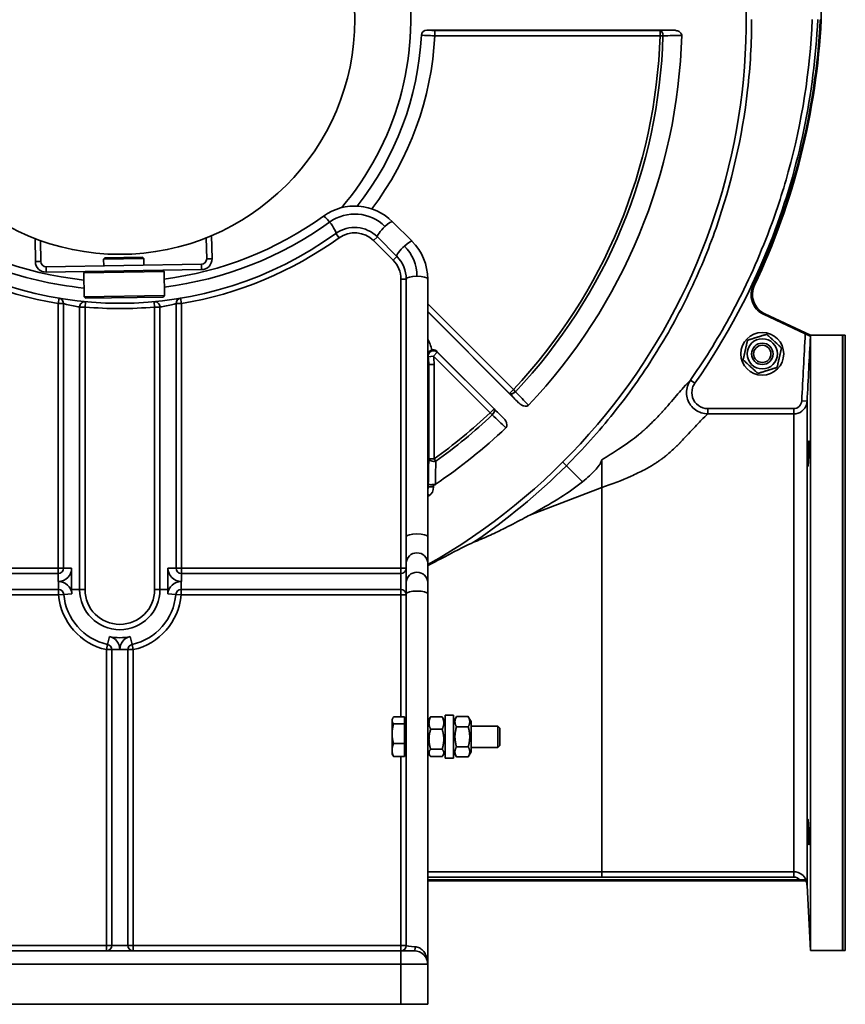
# Model space of a CAD drawing. Header units: millimetres. Extents: x 344 to 916, y 121 to 770.
# Tile 2 of 3: x 607 to 916, y 121 to 489. Entities that reach past the tile are written whole.
import ezdxf

# ---------------------------------------------------------------- set-up
doc = ezdxf.new("R2010")
doc.units = ezdxf.units.MM
doc.header["$LTSCALE"] = 3
doc.layers.add('Krawędzie widoczne(ISO)', color=7, linetype='Continuous', lineweight=35, true_color=0x262659)
doc.layers.add('Widoczne krawędzie styczne(ISO)', color=7, linetype='Continuous', lineweight=35, true_color=0x1a1a3e)

msp = doc.modelspace()

# ---------------------------------------------------------------- linework, layer by layer
at = {"layer": 'Krawędzie widoczne(ISO)'}
for p, q in [((759.27, 485.46), (851.02, 485.46)), ((753.75, 406.56), (746.48, 413.83)), ((679.05, 400), (678.91, 408.64)), ((612.92, 407.58), (613.06, 398.94)), ((614.93, 406.82), (615.05, 398.97)), ((676.92, 407.82), (677.05, 399.97)), ((740.82, 408.17), (748.09, 400.9)), ((675.08, 397.94), (617.09, 397)), ((639.04, 400.36), (638.54, 399.85)), ((653.54, 400.09), (638.54, 399.85)), ((638.58, 397.35), (638.54, 399.85)), ((639.04, 400.36), (653.03, 400.58)), ((653.03, 400.58), (653.54, 400.09)), ((653.58, 397.59), (653.54, 400.09)), ((617.12, 395), (675.11, 395.94)), ((631.62, 395.24), (631.13, 394.73)), ((661.12, 395.21), (631.13, 394.73)), ((631.27, 385.73), (631.13, 394.73)), ((660.61, 395.7), (661.12, 395.21)), ((661.27, 386.21), (661.12, 395.21)), ((751.6, 392.42), (751.6, 296.12)), ((759.6, 296.12), (759.6, 392.42)), ((623.6, 383.26), (623.6, 284.36)), ((631.27, 385.73), (661.27, 386.21)), ((631.78, 385.24), (631.27, 385.73)), ((660.77, 385.7), (631.78, 385.24)), ((660.77, 385.7), (661.27, 386.21)), ((665.6, 284.36), (665.6, 383.26)), ((629.6, 276.36), (629.6, 381.96)), ((659.6, 381.96), (659.6, 276.36)), ((793.39, 346.33), (759.6, 380.11)), ((885.05, 379.24), (900.65, 371.97)), ((902.6, 371.46), (885.54, 379.41)), ((902.6, 371.46), (902.6, 141.46)), ((914.6, 371.46), (902.6, 371.46)), ((914.6, 371.36), (914.7, 371.46)), ((914.6, 141.46), (914.6, 371.46)), ((914.7, 371.46), (914.7, 141.46)), ((915.6, 371.46), (914.7, 371.46)), ((915.6, 141.46), (915.6, 371.46)), ((763.05, 365.36), (787.73, 340.67)), ((824.6, 314.56), (824.6, 199.83)), ((751.6, 296.12), (751.6, 286.22)), ((759.6, 286.22), (759.6, 296.12)), ((751.6, 286.22), (751.6, 278.99)), ((759.6, 278.99), (759.6, 286.22)), ((621.6, 282.36), (539.6, 282.36)), ((749.6, 282.36), (667.6, 282.36)), ((539.6, 276.36), (621.69, 276.36)), ((667.52, 276.36), (749.6, 276.36)), ((751.6, 274.75), (751.6, 278.99)), ((759.6, 278.99), (759.6, 274.75)), ((751.6, 274.75), (751.6, 143.36)), ((759.6, 274.75), (759.6, 136.36)), ((641.6, 253.91), (641.6, 143.36)), ((647.6, 143.36), (647.6, 253.91)), ((746.3, 227.86), (746.55, 228.28)), ((751, 228.75), (746.89, 228.75)), ((751, 228.75), (751, 226.18)), ((759.6, 227.01), (760.38, 228.36)), ((760.68, 228.79), (765.03, 228.79)), ((766.1, 227.01), (765.32, 228.36)), ((766.1, 213.36), (766.1, 229.36)), ((766.1, 229.36), (769.3, 229.36)), ((769.3, 229.36), (769.3, 213.36)), ((769.3, 227.01), (770.37, 228.85)), ((770.38, 228.86), (774.73, 228.86)), ((775.8, 227.01), (774.74, 228.85)), ((746.3, 227.86), (746.3, 227.46)), ((746.3, 227.46), (746.3, 222.48)), ((751, 226.18), (746.89, 226.18)), ((751, 227.06), (751.6, 227.06)), ((751, 226.18), (751, 218.78)), ((770.38, 225.09), (774.73, 225.09)), ((775.8, 215.71), (775.8, 227.01)), ((775.8, 225.36), (785.84, 225.36)), ((785.84, 217.36), (785.84, 225.36)), ((786.6, 224.59), (785.84, 225.36)), ((786.6, 224.59), (786.6, 218.12)), ((746.3, 222.48), (746.3, 216.37)), ((760.68, 224.15), (765.03, 224.15)), ((751, 218.78), (746.89, 218.78)), ((751, 218.78), (751, 213.96)), ((770.38, 217.59), (774.73, 217.59)), ((775.8, 217.36), (785.84, 217.36)), ((786.6, 218.12), (785.84, 217.36)), ((746.3, 216.37), (746.3, 214.86)), ((746.3, 214.86), (746.55, 214.44)), ((751, 213.96), (746.89, 213.96)), ((751, 215.66), (751.6, 215.66)), ((759.6, 215.71), (760.38, 214.36)), ((760.68, 216.72), (765.03, 216.72)), ((760.68, 213.93), (765.03, 213.93)), ((766.1, 215.71), (765.32, 214.36)), ((769.3, 215.71), (770.37, 213.86)), ((770.38, 213.85), (774.73, 213.85)), ((775.8, 215.71), (774.74, 213.86)), ((766.1, 213.36), (769.3, 213.36)), ((898.66, 167.82), (759.6, 167.82)), ((759.6, 167.46), (900.92, 167.46)), ((901.33, 165.72), (902.6, 141.46)), ((749.6, 141.36), (539.6, 141.36)), ((749.6, 141.36), (754.6, 141.36)), ((914.6, 141.46), (902.6, 141.46)), ((914.6, 141.56), (914.7, 141.46)), ((915.6, 141.46), (914.7, 141.46)), ((759.6, 121.36), (759.6, 136.36)), ((539.6, 121.36), (749.6, 121.36)), ((759.6, 121.36), (749.6, 121.36))]:
    msp.add_line(p, q, dxfattribs=at)
for centre, radius in [((644.6, 489.46), 87.8), ((884.6, 364.46), 8), ((884.6, 364.46), 5.65), ((884.6, 364.46), 4), ((884.6, 364.46), 4), ((884.6, 364.46), 3.23)]:
    msp.add_circle(centre, radius, dxfattribs=at)
for centre, radius, start, end in [((644.6, 489.46), 234, 299.4361, 240.5639), ((635.77, 498.73), 271, 358.0125, 42.2655), ((644.6, 489.46), 108.69, 319.6409, 57.7397), ((644.92, 502.27), 261.64, 334.5698, 357.1695), ((644.92, 502.27), 262, 334.6495, 357.1701), ((644.6, 489.46), 112.83, 321.7873, 357.0053), ((644.6, 489.46), 210, 316.6303, 358.3697), ((732.33, 399.69), 20, 45, 125.7931), ((644.6, 521.36), 130, 234.2069, 264.0675), ((644.6, 521.36), 130, 277.3192, 305.7931), ((644.6, 521.36), 138, 234.2069, 305.7931), ((732.33, 399.69), 12, 45, 125.7931), ((739.6, 392.42), 20, 0, 45), ((617.05, 399), 4, 180.9208, 270.9208), ((617.05, 399), 2, 180.9208, 270.9208), ((675.05, 399.93), 2, 270.9208, 0.9208), ((675.05, 399.93), 4, 270.9208, 0.9208), ((739.6, 392.42), 12, 0, 45), ((644.6, 489.46), 108.7, 296.44, 296.4413), ((621.6, 383.26), 2, 0, 80.5443), ((631.6, 381.96), 2, 85.3229, 180), ((657.6, 381.96), 2, 0, 94.0458), ((667.6, 383.26), 2, 100.1426, 180), ((888.92, 386.66), 8, 244.921, 245), ((644.6, 489.46), 210, 304.1423, 313.3697), ((621.6, 284.36), 2, 270, 0), ((667.6, 284.36), 2, 180, 270), ((749.6, 284.36), 2, 270, 0), ((621.69, 274.36), 2, 4.9885, 90), ((644.6, 276.36), 15, 180, 0), ((667.52, 274.36), 2, 90, 175.0115), ((749.6, 274.36), 2, 0, 90), ((644.6, 276.36), 21, 184.9885, 257.4441), ((644.6, 276.36), 21, 282.5559, 355.0115), ((639.6, 253.91), 2, 0, 77.4441), ((649.6, 253.91), 2, 102.5559, 180), ((896.34, 165.46), 5, 3, 23.5782), ((639.6, 143.36), 2, 270, 0), ((649.6, 143.36), 2, 180, 270), ((749.6, 143.36), 2, 270, 0), ((754.6, 136.36), 5, 0, 90)]:
    msp.add_arc(centre, radius, start, end, dxfattribs=at)
for centre, major_axis, ratio, start_param, end_param in [((759.27, 483.46), (-1.38, 1.45), 0.998843, 5.524497, 7.041871), ((881.7, 390.08), (-0.149, -0.314), 0.043482, 4.697021, 4.727771), ((1149.24, 256.46), (247.02, -114.87), 0.022099, 3.094977, 3.094984)]:
    msp.add_ellipse(centre, major_axis=major_axis, ratio=ratio, start_param=start_param, end_param=end_param, dxfattribs=at)
for points, knots in [([(854.52, 483.48), (854.52, 483.62), (854.5, 483.76), (854.4, 484.04), (854.32, 484.17), (854.06, 484.51), (853.82, 484.71), (853.18, 485.07), (852.79, 485.21), (851.92, 485.41), (851.46, 485.46), (851.02, 485.46)], [0, 0, 0, 0, 0.0427049, 0.0427049, 0.0877056, 0.0877056, 0.1710226, 0.1710226, 0.2649866, 0.2649866, 0.3584245, 0.3584245, 0.3584245, 0.3584245]), ([(881.69, 390.08), (881.34, 389.35), (880.98, 388.31), (880.89, 386.12), (880.99, 385.07), (881.48, 383.71), (881.58, 383.47), (882.09, 382.4), (882.63, 381.64), (884.09, 380.19), (884.91, 379.71), (885.53, 379.42)], [0, 0, 0, 0, 0.2434852, 0.2434852, 0.4075564, 0.4075564, 0.4431623, 0.4431623, 0.5702591, 0.5702591, 0.7266207, 0.7266207, 0.7266207, 0.7266207]), ([(885.05, 379.24), (884.56, 379.47), (884.1, 379.75), (883.24, 380.38), (882.84, 380.74), (881.73, 381.99), (881.22, 382.91), (880.46, 385.02), (880.42, 386.1), (880.47, 387.35), (880.55, 387.89), (880.8, 388.93), (880.98, 389.43), (881.21, 389.92)], [0, 0, 0, 0, 0.160435, 0.160435, 0.320976, 0.320976, 0.662451, 0.662451, 1.150006, 1.150006, 1.512576, 1.512576, 1.874796, 1.874796, 1.874796, 1.874796]), ([(902.6, 370.95), (902.6, 370.95), (902.58, 370.97), (902.53, 371.01), (902.49, 371.03), (902.35, 371.12), (902.2, 371.2), (901.82, 371.4), (901.59, 371.52), (901.16, 371.73), (900.9, 371.85), (900.65, 371.97)], [0, 0, 0, 0, 0.0392402, 0.0392402, 0.0788484, 0.0788484, 0.160068, 0.160068, 0.2549526, 0.2549526, 0.365894, 0.365894, 0.365894, 0.365894]), ([(759.6, 364.42), (759.65, 364.61), (759.74, 364.81), (760, 365.21), (760.17, 365.38), (760.47, 365.6), (760.59, 365.67), (760.87, 365.8), (761.02, 365.85), (761.17, 365.89)], [0.0910706, 0.0910706, 0.0910706, 0.0910706, 0.1788688, 0.1788688, 0.2733148, 0.2733148, 0.3336031, 0.3336031, 0.3943571, 0.3943571, 0.3943571, 0.3943571]), ([(763.05, 365.36), (762.93, 365.48), (762.79, 365.58), (762.5, 365.75), (762.34, 365.82), (762.01, 365.92), (761.84, 365.94), (761.51, 365.95), (761.34, 365.93), (761.17, 365.89)], [0.0000001, 0.0000001, 0.0000001, 0.0000001, 0.0509891, 0.0509891, 0.1019801, 0.1019801, 0.1558803, 0.1558803, 0.2118434, 0.2118434, 0.2118434, 0.2118434]), ([(793.39, 346.33), (793.7, 346.01), (794.06, 345.72), (794.82, 345.25), (795.19, 345.07), (795.9, 344.88), (796.21, 344.85), (796.64, 344.9), (796.78, 344.94), (797.05, 345.07), (797.16, 345.15), (797.26, 345.25)], [0, 0, 0, 0, 0.1341526, 0.1341526, 0.2690506, 0.2690506, 0.3886579, 0.3886579, 0.453253, 0.453253, 0.5145534, 0.5145534, 0.5145534, 0.5145534]), ([(788.81, 336.8), (788.92, 336.9), (789, 337.01), (789.12, 337.28), (789.16, 337.43), (789.21, 337.85), (789.18, 338.16), (788.99, 338.87), (788.82, 339.24), (788.34, 340), (788.05, 340.36), (787.73, 340.67)], [0, 0, 0, 0, 0.0427027, 0.0427027, 0.0877008, 0.0877008, 0.1710207, 0.1710207, 0.2649917, 0.2649917, 0.3584449, 0.3584449, 0.3584449, 0.3584449]), ([(901.81, 323.65), (901.78, 323.26), (901.75, 322.93), (901.69, 322.5), (901.66, 322.41), (901.62, 322.43), (901.6, 322.56), (901.58, 323.04), (901.57, 323.4), (901.57, 324.22), (901.58, 324.73), (901.6, 325.86), (901.62, 326.48), (901.66, 327.63), (901.69, 328.25), (901.75, 329.4), (901.78, 329.94), (901.81, 330.36), (901.84, 330.82), (901.88, 331.22), (901.94, 331.76), (901.97, 331.9), (902.02, 331.93), (902.04, 331.82), (902.06, 331.34), (902.07, 330.96), (902.07, 330.09), (902.06, 329.54), (902.04, 328.33), (902.02, 327.67), (901.97, 326.44), (901.94, 325.79), (901.88, 324.6), (901.84, 324.07), (901.81, 323.65)], [1.477829, 1.477829, 1.477829, 1.477829, 1.651357, 1.651357, 1.824884, 1.824884, 1.998143, 1.998143, 2.171402, 2.171402, 2.344661, 2.344661, 2.517919, 2.517919, 2.691447, 2.691447, 2.864974, 2.864974, 2.864974, 3.049777, 3.049777, 3.234579, 3.234579, 3.419234, 3.419234, 3.603889, 3.603889, 3.788544, 3.788544, 3.973199, 3.973199, 4.158002, 4.158002, 4.342804, 4.342804, 4.342804, 4.342804]), ([(824.6, 324.89), (824.6, 324.75), (824.58, 324.6), (824.49, 324.28), (824.42, 324.11), (824.16, 323.56), (823.92, 323.17), (823.2, 322.17), (822.63, 321.51), (820.92, 319.68), (819.38, 318.24), (817.43, 316.63)], [-1.473533, -1.473533, -1.473533, -1.473533, -1.399943, -1.399943, -1.313478, -1.313478, -1.119042, -1.119042, -0.759475, -0.759475, 0, 0, 0, 0]), ([(824.6, 314.56), (824.6, 314.93), (824.61, 315.34), (824.61, 315.77), (824.61, 316.65), (824.61, 317.64), (824.61, 318.66), (824.61, 319.2), (824.6, 319.74), (824.6, 320.29), (824.6, 320.82), (824.6, 321.36), (824.6, 321.88), (824.6, 322.94), (824.6, 323.97), (824.6, 324.89)], [0, 0, 0, 0, 0.154219, 0.154219, 0.154219, 0.473615, 0.473615, 0.473615, 0.639599, 0.639599, 0.639599, 0.799442, 0.799442, 0.799442, 1.119278, 1.119278, 1.119278, 1.119278]), ([(817.43, 316.63), (814.88, 314.6), (812.1, 312.66), (806.27, 308.93), (803.12, 307.09), (799.27, 304.99), (798.64, 304.66), (798, 304.32)], [-2.330429, -2.330429, -2.330429, -2.330429, -1.32323, -1.32323, -0.216396, -0.216396, 0, 0, 0, 0]), ([(761.79, 315.44), (761.68, 315.45), (761.56, 315.45), (761.32, 315.47), (761.19, 315.48), (760.85, 315.52), (760.63, 315.55), (760.25, 315.65), (760.11, 315.72), (759.9, 315.84), (759.84, 315.9), (759.83, 315.95), (759.83, 315.95), (759.83, 315.95)], [0.0042497, 0.0042497, 0.0042497, 0.0042497, 0.0391578, 0.0391578, 0.0784826, 0.0784826, 0.1519995, 0.1519995, 0.2217578, 0.2217578, 0.290693, 0.290693, 0.2913398, 0.2913398, 0.2913398, 0.2913398]), ([(761.83, 315.44), (761.85, 315.45), (761.87, 315.45), (761.92, 315.45), (761.94, 315.45), (762.03, 315.46), (762.09, 315.48), (762.26, 315.53), (762.37, 315.59), (762.47, 315.65)], [0.00011705, 0.00011705, 0.00011705, 0.00011705, 0.00608671, 0.00608671, 0.01370424, 0.01370424, 0.03269203, 0.03269203, 0.06795172, 0.06795172, 0.06795172, 0.06795172]), ([(798, 304.32), (797.94, 304.28), (797.87, 304.25), (797.03, 303.8), (796.04, 303.27), (792.62, 301.45), (790.15, 300.17), (785.97, 298.1), (784.14, 297.22), (781.41, 296), (780.14, 295.46), (778.63, 294.82), (777.69, 294.42), (776.76, 294.04)], [-1.524269, -1.524269, -1.524269, -1.524269, -1.508758, -1.508758, -1.306083, -1.306083, -0.831586, -0.831586, -0.491774, -0.491774, -0.305733, -0.305733, -0.002497, -0.002497, -0.002497, -0.002497]), ([(759.6, 285.26), (761.69, 286.36), (763.71, 287.44), (771.02, 291.33), (774.45, 293.08), (776.74, 294.02)], [2.9021834, 2.9021834, 2.9021834, 2.9021834, 3.1383874, 3.1383874, 3.7505688, 3.7505688, 3.7505688, 3.7505688]), ([(901.81, 182.55), (901.78, 182.98), (901.75, 183.51), (901.69, 184.66), (901.66, 185.28), (901.62, 186.44), (901.6, 187.05), (901.58, 188.18), (901.57, 188.7), (901.57, 189.51), (901.58, 189.87), (901.6, 190.35), (901.62, 190.48), (901.66, 190.51), (901.69, 190.41), (901.75, 189.98), (901.78, 189.65), (901.81, 189.26), (901.84, 188.85), (901.88, 188.31), (901.94, 187.13), (901.97, 186.47), (902.02, 185.24), (902.04, 184.59), (902.06, 183.38), (902.07, 182.82), (902.07, 181.95), (902.06, 181.58), (902.04, 181.09), (902.02, 180.98), (901.97, 181.01), (901.94, 181.16), (901.88, 181.7), (901.84, 182.1), (901.81, 182.55)], [1.477829, 1.477829, 1.477829, 1.477829, 1.651357, 1.651357, 1.824884, 1.824884, 1.998143, 1.998143, 2.171402, 2.171402, 2.344661, 2.344661, 2.517919, 2.517919, 2.691447, 2.691447, 2.864974, 2.864974, 2.864974, 3.049777, 3.049777, 3.234579, 3.234579, 3.419234, 3.419234, 3.603889, 3.603889, 3.788544, 3.788544, 3.973199, 3.973199, 4.158002, 4.158002, 4.342804, 4.342804, 4.342804, 4.342804]), ([(898.66, 167.82), (899.1, 167.82), (899.42, 167.82), (899.88, 167.83), (900.1, 167.84), (900.53, 167.86), (900.66, 167.87), (900.79, 167.89), (900.84, 167.89), (900.9, 167.91), (900.91, 167.91), (900.92, 167.92)], [0.000001, 0.000001, 0.000001, 0.000001, 0.132757, 0.132757, 0.2819759, 0.2819759, 0.4677838, 0.4677838, 0.6067532, 0.6067532, 0.7450198, 0.7450198, 0.7450198, 0.7450198]), ([(900.92, 167.92), (900.89, 167.84), (900.87, 167.77), (900.87, 167.7), (900.87, 167.62), (900.89, 167.54), (900.92, 167.46)], [13.9183833, 13.9183833, 13.9183833, 13.9183833, 14.3253438, 14.3253438, 14.3253438, 14.7584755, 14.7584755, 14.7584755, 14.7584755])]:
    msp.add_open_spline(points, degree=3, knots=knots, dxfattribs=at)
for points, weights in [([(879.08, 369.54), (882.66, 370.66), (886.24, 371.78)], [1, 1.15470053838, 1]), ([(886.24, 371.78), (889, 369.24), (891.77, 366.7)], [1, 1.15470053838, 1]), ([(877.44, 362.21), (878.26, 365.87), (879.08, 369.54)], [1, 1.15470053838, 1]), ([(902.6, 371.46), (902.59, 371.21), (902.6, 370.95)], [1.23251626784, 1.2338116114, 1.23334227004]), ([(891.77, 366.7), (890.95, 363.04), (890.13, 359.38)], [1, 1.15470053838, 1]), ([(882.97, 357.13), (880.21, 359.67), (877.44, 362.21)], [1, 1.15470053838, 1]), ([(890.13, 359.38), (886.55, 358.26), (882.97, 357.13)], [1, 1.15470053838, 1]), ([(746.89, 228.75), (746.3, 228.06), (746.3, 227.46)], [1, 1.0379548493, 1]), ([(760.68, 228.79), (759.59, 226.47), (760.68, 224.15)], [1, 1.15470053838, 1]), ([(760.38, 228.36), (760.5, 228.56), (760.68, 228.79)], [1.03735781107, 1.02173168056, 1]), ([(765.03, 228.79), (765.21, 228.56), (765.32, 228.36)], [1, 1.02173168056, 1.03735781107]), ([(765.03, 224.15), (766.12, 226.47), (765.03, 228.79)], [1, 1.15470053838, 1]), ([(770.38, 228.86), (769.29, 226.98), (770.38, 225.09)], [1, 1.15470053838, 1]), ([(770.37, 228.85), (770.37, 228.86), (770.38, 228.86)], [1.00089568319, 1.00044914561, 1]), ([(774.73, 228.86), (774.74, 228.86), (774.74, 228.85)], [1, 1.00044914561, 1.00089568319]), ([(774.73, 225.09), (775.82, 226.98), (774.73, 228.86)], [1, 1.15470053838, 1]), ([(746.3, 227.46), (746.3, 226.87), (746.89, 226.18)], [1, 1.0379548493, 1]), ([(746.89, 226.18), (746.3, 224.2), (746.3, 222.48)], [1, 1.0379548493, 1]), ([(770.38, 225.09), (769.29, 221.34), (770.38, 217.59)], [1, 1.15470053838, 1]), ([(774.73, 217.59), (775.82, 221.34), (774.73, 225.09)], [1, 1.15470053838, 1]), ([(746.3, 222.48), (746.3, 220.77), (746.89, 218.78)], [1, 1.0379548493, 1]), ([(760.68, 224.15), (759.59, 220.43), (760.68, 216.72)], [1, 1.15470053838, 1]), ([(765.03, 216.72), (766.12, 220.43), (765.03, 224.15)], [1, 1.15470053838, 1]), ([(746.89, 218.78), (746.3, 217.49), (746.3, 216.37)], [1, 1.0379548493, 1]), ([(770.38, 217.59), (769.29, 215.72), (770.38, 213.85)], [1, 1.15470053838, 1]), ([(774.73, 213.85), (775.82, 215.72), (774.73, 217.59)], [1, 1.15470053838, 1]), ([(746.3, 216.37), (746.3, 215.26), (746.89, 213.96)], [1, 1.0379548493, 1]), ([(746.89, 213.96), (746.68, 214.21), (746.55, 214.44)], [1, 1.01323684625, 1.01724092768]), ([(760.68, 216.72), (759.59, 215.32), (760.68, 213.93)], [1, 1.15470053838, 1]), ([(765.03, 213.93), (766.12, 215.32), (765.03, 216.72)], [1, 1.15470053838, 1])]:
    msp.add_rational_spline(points, weights, degree=2, dxfattribs=at)
for points in [[(761.81, 315.44), (761.82, 315.45), (761.82, 315.44), (761.83, 315.44)], [(776.76, 294.04), (776.75, 294.03), (776.74, 294.03), (776.74, 294.02)]]:
    msp.add_open_spline(points, degree=3, dxfattribs=at)
at = {"layer": 'Widoczne krawędzie styczne(ISO)'}
for p, q in [((906.24, 489.35), (906.6, 489.33)), ((757.28, 483.56), (757.28, 483.56)), ((759.28, 485.45), (759.27, 485.46)), ((846.41, 485.35), (762.27, 485.35)), ((762.27, 485.35), (762.27, 483.35)), ((762.27, 483.35), (846.41, 483.35)), ((846.41, 483.35), (846.41, 485.35)), ((847.52, 483.32), (846.41, 483.35)), ((725.32, 409.42), (726.49, 407.8)), ((740.82, 408.17), (739.4, 406.76)), ((739.4, 406.76), (746.68, 399.49)), ((613.06, 398.94), (615.05, 398.97)), ((675.11, 395.94), (675.08, 397.94)), ((677.05, 399.97), (679.05, 400)), ((748.09, 400.9), (746.68, 399.49)), ((617.09, 397), (617.12, 395)), ((751.6, 392.42), (749.6, 392.42)), ((749.6, 392.42), (749.6, 284.36)), ((881.69, 390.08), (881.69, 390.08)), ((621.93, 385.23), (621.6, 383.26)), ((621.6, 383.26), (623.6, 383.26)), ((621.6, 383.26), (621.6, 284.36)), ((631.6, 381.96), (631.79, 383.95)), ((657.42, 383.95), (657.6, 381.96)), ((665.6, 383.26), (667.6, 383.26)), ((667.6, 383.26), (667.28, 385.23)), ((667.6, 284.36), (667.6, 383.26)), ((791.62, 351.08), (759.6, 383.09)), ((629.6, 381.96), (631.6, 381.96)), ((631.6, 276.36), (631.6, 381.96)), ((657.6, 381.96), (659.6, 381.96)), ((657.6, 381.96), (657.6, 276.36)), ((759.6, 380.27), (790.2, 349.67)), ((885.53, 379.42), (885.53, 379.42)), ((763.2, 365.05), (761.79, 363.64)), ((784.4, 343.86), (763.2, 365.05)), ((759.81, 363.36), (761.79, 363.64)), ((761.79, 363.64), (782.98, 342.44)), ((759.6, 360.52), (760.01, 360.52)), ((760.01, 360.52), (760.01, 325.21)), ((760.01, 360.52), (762.01, 360.52)), ((762.01, 325.21), (762.01, 360.52)), ((859.38, 353.44), (857.74, 354.58)), ((791.62, 351.08), (790.2, 349.67)), ((792.43, 350.32), (791.62, 351.08)), ((899.34, 346.85), (901.33, 346.75)), ((901.33, 346.75), (901.33, 165.72)), ((784.4, 343.86), (782.98, 342.44)), ((782.98, 342.44), (783.74, 341.64)), ((896.34, 344), (864.25, 344)), ((864.25, 344), (864.25, 342.01)), ((896.34, 344), (896.34, 342.01)), ((864.25, 342.01), (896.34, 342.01)), ((896.34, 342.01), (896.34, 170.91)), ((762.01, 325.21), (760.01, 325.21)), ((762.01, 325.21), (762.65, 324.31)), ((817.43, 316.63), (811.4, 322.66)), ((759.83, 315.95), (759.83, 314.7)), ((761.83, 314.7), (759.83, 314.7)), ((761.83, 314.7), (761.83, 315.44)), ((798, 304.32), (824.6, 314.56)), ((760.01, 311.35), (759.6, 311.97)), ((621.6, 284.36), (539.6, 284.36)), ((621.6, 284.36), (623.6, 284.36)), ((621.6, 282.36), (621.6, 284.36)), ((623.6, 284.36), (626.6, 284.36)), ((626.6, 284.36), (626.6, 276.36)), ((665.6, 284.36), (662.6, 284.36)), ((662.6, 276.36), (662.6, 284.36)), ((665.6, 284.36), (667.6, 284.36)), ((667.6, 284.36), (667.6, 282.36)), ((749.6, 284.36), (667.6, 284.36)), ((749.6, 284.36), (749.6, 282.36)), ((751.6, 284.36), (749.6, 284.36)), ((621.6, 282.36), (621.6, 279.36)), ((667.6, 282.36), (667.6, 279.36)), ((749.6, 276.36), (749.6, 282.36)), ((621.69, 279.36), (621.6, 279.36)), ((621.69, 279.36), (621.69, 276.36)), ((621.69, 274.36), (621.69, 276.36)), ((629.6, 276.36), (626.6, 276.36)), ((629.6, 276.36), (631.6, 276.36)), ((659.6, 276.36), (657.6, 276.36)), ((659.6, 276.36), (662.6, 276.36)), ((667.6, 279.36), (667.52, 279.36)), ((667.52, 276.36), (667.52, 279.36)), ((667.52, 276.36), (667.52, 274.36)), ((749.6, 276.36), (749.6, 274.36)), ((539.6, 274.36), (621.69, 274.36)), ((623.68, 274.53), (621.69, 274.36)), ((626.67, 274.79), (623.68, 274.53)), ((665.53, 274.53), (662.54, 274.79)), ((667.52, 274.36), (665.53, 274.53)), ((667.52, 274.36), (749.6, 274.36)), ((749.6, 274.36), (749.6, 228.75)), ((749.6, 274.36), (751.6, 274.36)), ((640.69, 258.79), (640.04, 255.86)), ((649.17, 255.86), (648.52, 258.79)), ((639.6, 253.91), (640.04, 255.86)), ((649.17, 255.86), (649.6, 253.91)), ((639.6, 253.91), (639.6, 143.36)), ((641.6, 253.91), (639.6, 253.91)), ((644.6, 253.91), (641.6, 253.91)), ((647.6, 253.91), (644.6, 253.91)), ((649.6, 253.91), (647.6, 253.91)), ((649.6, 143.36), (649.6, 253.91)), ((749.6, 213.96), (749.6, 143.36)), ((824.6, 199.83), (824.6, 170.91)), ((896.34, 170.91), (824.6, 170.91)), ((896.34, 170.91), (896.34, 168.92)), ((824.6, 168.92), (896.34, 168.92)), ((639.6, 143.36), (539.6, 143.36)), ((641.6, 143.36), (639.6, 143.36)), ((639.6, 143.36), (639.6, 141.36)), ((641.6, 143.36), (647.6, 143.36)), ((649.6, 143.36), (647.6, 143.36)), ((749.6, 143.36), (649.6, 143.36)), ((649.6, 141.36), (649.6, 143.36)), ((751.6, 143.36), (749.6, 143.36)), ((749.6, 143.36), (749.6, 141.36)), ((749.6, 141.36), (749.6, 136.36)), ((539.6, 136.36), (749.6, 136.36)), ((749.6, 136.36), (749.6, 121.36)), ((759.6, 136.36), (749.6, 136.36))]:
    msp.add_line(p, q, dxfattribs=at)
for centre, radius, start, end in [((644.6, 489.46), 112.83, 321.7896, 357.0024), ((644.6, 489.46), 117.83, 323.0475, 357.0295), ((644.6, 489.46), 201.89, 316.7331, 358.2669), ((644.6, 489.46), 203, 316.7331, 358.2669), ((732.33, 400.72), 16, 45, 125.7931), ((644.15, 489.82), 118.4, 321.4868183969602, 321.4868446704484), ((644.6, 522.39), 134, 234.2069, 264.2658), ((644.6, 522.39), 134, 277.1203, 305.7931), ((732.33, 399.69), 10, 45, 125.7931), ((644.6, 521.36), 140, 234.2069, 260.5443), ((644.6, 521.36), 140, 279.4557, 305.7931), ((717.26, 382.86), 22.23, 85.8868, 85.888), ((717.26, 382.86), 20.23, 94.6822, 94.6846), ((739.6, 393.45), 16, 0, 45), ((739.6, 392.42), 10, 0, 45), ((644.6, 521.36), 140, 264.672, 275.328), ((739.6, 360.52), 22.23, 13.9933, 25.8738), ((739.6, 360.52), 20.4, 0, 8.0099), ((739.6, 360.52), 22.4, 0, 8.0099), ((644.6, 489.46), 201.89, 305.5565, 313.2669), ((644.6, 489.46), 203, 305.5565, 313.2669), ((644.6, 489.46), 212.23, 302.811, 302.941), ((621.6, 284.36), 5, 270, 0), ((667.6, 284.36), 5, 180, 270), ((621.69, 274.36), 5, 4.9885, 90), ((644.6, 276.36), 18, 180, 184.9885), ((644.6, 276.36), 13, 180, 0), ((667.52, 274.36), 5, 90, 175.0115), ((644.6, 276.36), 18, 355.0115, 0), ((644.6, 276.36), 23, 184.9885, 257.4441), ((644.6, 276.36), 23, 282.5559, 355.0115), ((639.6, 253.91), 5, 0, 77.4441), ((644.6, 276.36), 18, 257.4441, 282.5559), ((649.6, 253.91), 5, 102.5559, 180)]:
    msp.add_arc(centre, radius, start, end, dxfattribs=at)
for centre, major_axis, ratio, start_param, end_param in [((759.28, 483.45), (-1.45, -1.38), 0.998843, 3.953727, 5.471051), ((762.28, 485.45), (3, 0), 0.034873, 3.174666, 4.710556), ((846.41, 483.35), (-0.05, 2), 0.55415, 4.682724, 6.241247), ((722.98, 412.67), (-2.34, 3.24), 0.154823, 4.923899, 6.283185), ((722.98, 412.67), (2.34, -3.24), 0.154823, 0, 1.782307), ((743.65, 411), (2.83, 2.83), 0.186157, 0, 1.386746), ((743.65, 411), (-2.83, -2.83), 0.186157, 4.528339, 6.283185), ((750.92, 403.73), (2.83, 2.83), 0.186157, 0, 1.386746), ((750.92, 403.73), (-2.83, -2.83), 0.186157, 4.528339, 6.283185), ((755.6, 392.42), (-4, 0), 0.258819, 4.712389, 6.283185), ((755.6, 392.42), (4, 0), 0.258819, 0, 1.570796), ((761.79, 363.64), (1.79, 0.89), 0.993995, 0.324615, 2.816977), ((-93.83, 1215.87), (858.56, -858.56), 0.034899, 0.103942, 0.106486), ((-172.39, 1248.89), (933.79, -892.44), 0.031486, 0.098169, 0.099039), ((-231.49, 1302.86), (993, -946.85), 0.031598, 0.095876, 0.098125), ((791.62, 351.08), (-1.45, -1.38), 0.55415, 0.041938, 1.600462), ((896.34, 347.01), (0.09, 3.01), 0.994894, 3.171936, 4.690684), ((782.98, 342.44), (1.38, 1.45), 0.55415, 4.682724, 6.241247), ((762.01, 325.21), (-2, 0.04), 0.471748, 0.039591, 1.908092), ((811.48, 322.58), (-1.41, 1.41), 0.000035, 0, 1.515848), ((644.37, 489.48), (222.69, -78.41), 0.999689, 5.646169, 5.836853), ((717.36, 980.07), (0, -1386.53), 0.034899, 1.071308, 1.074224), ((757.83, 314.71), (1.76, -0.96), 0.997637, 0.013706, 0.497599), ((757.83, 314.71), (-3.52, 1.91), 0.999211, 2.64399, 3.639195), ((761.84, 316.57), (2, -0.04), 0.478239, 4.38666, 5.038118), ((761.9, 319.61), (0.08, 4.17), 0.47923, 2.81528, 3.120608), ((755.6, 296.12), (-4, 0), 0.258819, 3.141593, 6.283185), ((755.6, 286.22), (-4, 0), 0.965926, 3.141593, 6.283185), ((755.6, 278.99), (-4, 0), 0.965926, 3.141593, 6.283185), ((755.6, 274.75), (-4, 0), 0.258819, 3.141593, 6.283185), ((824.6, 168.92), (0, 2), 0.000101, 0.102452, 1.570796), ((896.34, 165.9), (-0.03, 3.02), 0.994784, 5.390129, 6.272558), ((755.6, 143.36), (-4, 0), 0.12941, 0, 1.403348), ((754.6, 143.36), (0, -2), 0.172374, 0, 1.312743)]:
    msp.add_ellipse(centre, major_axis=major_axis, ratio=ratio, start_param=start_param, end_param=end_param, dxfattribs=at)
for points, knots in [([(880.6, 489.46), (880.6, 480.69), (879.13, 454.24), (871.13, 419.37), (857.66, 386.95), (844.81, 363.69), (829.39, 342), (817.61, 328.85), (811.4, 322.66)], [0, 0, 0, 0, 2.630927, 7.89278, 10.523706, 13.154633, 15.785559, 18.416486, 18.416486, 18.416486, 18.416486]), ([(903.29, 489.46), (902.44, 470.2), (899.42, 451.04), (894.3, 432.47), (892.12, 424.55), (889.55, 416.74), (886.62, 409.08), (882.73, 398.93), (878.19, 389.02), (873.04, 379.45), (868.55, 371.11), (863.59, 363.03), (858.2, 355.25), (858.04, 355.03), (857.89, 354.8), (857.74, 354.58)], [-14.540219, -14.540219, -14.540219, -14.540219, -8.713582, -8.713582, -8.713582, -6.231523, -6.231523, -6.231523, -2.94444, -2.94444, -2.94444, -0.081599, -0.081599, -0.081599, 0, 0, 0, 0]), ([(859.38, 353.44), (871.27, 370.47), (894.13, 413.62), (904.06, 461.7), (905.29, 489.37)], [0, 0, 0, 0, 6.231523, 14.540219, 14.540219, 14.540219, 14.540219]), ([(757.28, 483.56), (757.33, 483.53), (758.06, 483.48), (759.22, 483.44), (760.08, 483.41), (761.18, 483.37), (762.27, 483.35)], [0, 0, 0, 0, 0.2633891, 0.2633891, 0.2633891, 0.460931, 0.460931, 0.460931, 0.460931]), ([(623.6, 383.26), (623.6, 383.26), (623.71, 383.23), (623.9, 383.18), (624.1, 383.12), (624.39, 383.05), (624.74, 382.96), (625.44, 382.78), (626.4, 382.56), (627.27, 382.38), (628.14, 382.2), (628.92, 382.07), (629.31, 382.01), (629.5, 381.98), (629.6, 381.96), (629.6, 381.96)], [-1.56922, -1.56922, -1.56922, -1.56922, -1.345046, -1.345046, -1.345046, -1.120872, -1.120872, -1.120872, -0.672523, -0.672523, -0.672523, -0.224174, -0.224174, -0.224174, 0, 0, 0, 0]), ([(659.6, 381.96), (659.6, 381.96), (659.81, 381.99), (660.96, 382.18), (663.37, 382.66), (665.3, 383.17), (665.6, 383.26), (665.6, 383.26)], [-1.56922, -1.56922, -1.56922, -1.56922, -1.345046, -1.120872, -0.672523, -0.224174, 0, 0, 0, 0]), ([(847.79, 343.36), (847.79, 343.36), (847.79, 343.36), (848.81, 344.53), (850.73, 346.75), (853.17, 349.59), (855.82, 352.64), (857.16, 354.08), (857.74, 354.58)], [5.144328, 5.144328, 5.144328, 5.144328, 5.144736, 5.144736, 5.947021, 6.749307, 7.551592, 9.156163, 9.156163, 9.156163, 9.156163]), ([(857.74, 354.58), (857.26, 353.9), (856.9, 353.15), (856.65, 352.36), (856.41, 351.57), (856.28, 350.73), (856.29, 349.9), (856.3, 349.07), (856.44, 348.25), (856.7, 347.47), (856.96, 346.68), (857.34, 345.93), (857.83, 345.26), (858.32, 344.59), (858.92, 344), (859.59, 343.52), (860.26, 343.03), (861.01, 342.65), (861.8, 342.4), (862.59, 342.14), (863.42, 342.01), (864.25, 342.01)], [-1.30822, -1.30822, -1.30822, -1.30822, -1.121331, -1.121331, -1.121331, -0.932843, -0.932843, -0.932843, -0.747554, -0.747554, -0.747554, -0.559713, -0.559713, -0.559713, -0.373777, -0.373777, -0.373777, -0.187033, -0.187033, -0.187033, -0.000001, -0.000001, -0.000001, -0.000001]), ([(864.25, 344), (863, 344), (860.51, 344.79), (858.19, 347.97), (858.18, 351.23), (859.02, 352.93), (859.38, 353.44)], [0, 0, 0, 0, 0.373777, 0.747554, 1.121331, 1.30822, 1.30822, 1.30822, 1.30822]), ([(896.34, 342.01), (897.43, 342.01), (899.97, 342.87), (901.26, 345.31), (901.33, 346.75)], [0, 0, 0, 0, 0.1956982, 0.456629, 0.456629, 0.456629, 0.456629]), ([(842.76, 338.19), (842.76, 338.19), (842.76, 338.19), (843.91, 339.28), (845.33, 340.69), (846.76, 342.21), (847.29, 342.79), (847.54, 343.07), (847.68, 343.23), (847.75, 343.32), (847.79, 343.36)], [4.036422, 4.036422, 4.036422, 4.036422, 4.036946, 4.036946, 4.70162, 4.923178, 5.033957, 5.089346, 5.117041, 5.144328, 5.144328, 5.144328, 5.144328]), ([(864.25, 342.01), (863.65, 341.52), (862.29, 340.17), (859.6, 337.32), (857.09, 334.63), (855.11, 332.53), (854.02, 331.39), (853.95, 331.31), (853.8, 331.15), (853.54, 330.88), (852.99, 330.34), (851.52, 328.92), (850.05, 327.62), (848.85, 326.59), (848.78, 326.53), (848.64, 326.41), (848.39, 326.2), (847.87, 325.79), (847.33, 325.37), (846.85, 325.02), (846.61, 324.85), (846.36, 324.67), (845.86, 324.33), (845.08, 323.81), (843.29, 322.68), (840.2, 320.93), (833.99, 317.9), (828.45, 315.78), (824.6, 314.56)], [-9.115571, -9.115571, -9.115571, -9.115571, -7.551592, -6.749307, -5.947021, -5.144736, -5.144736, -5.117041, -5.089346, -5.033957, -4.923178, -4.70162, -4.036946, -4.036946, -4.017177, -3.997409, -3.957871, -3.878797, -3.720648, -3.68111, -3.641573, -3.602036, -3.562499, -3.404349, -3.2462, -2.771753, -2.139157, -0.873964, -0.873964, -0.873964, -0.873964]), ([(824.6, 324.89), (826.79, 326.14), (830.49, 328.41), (834.98, 331.55), (837.71, 333.66), (839.31, 334.99), (840.01, 335.59), (840.46, 335.99), (840.68, 336.19), (840.9, 336.39), (841.34, 336.79), (841.83, 337.26), (842.3, 337.73), (842.53, 337.96), (842.66, 338.09), (842.73, 338.16), (842.76, 338.19)], [1.28534, 1.28534, 1.28534, 1.28534, 2.139157, 2.771753, 3.2462, 3.404349, 3.562499, 3.602036, 3.641573, 3.68111, 3.720648, 3.878797, 3.957871, 3.997409, 4.017177, 4.036422, 4.036422, 4.036422, 4.036422]), ([(900.92, 167.92), (900.59, 168.67), (900.06, 169.34), (899.41, 169.85), (898.55, 170.53), (897.44, 170.91), (896.34, 170.91)], [0.3690603, 0.3690603, 0.3690603, 0.3690603, 0.5176622, 0.5176622, 0.5176622, 0.7165144, 0.7165144, 0.7165144, 0.7165144]), ([(759.6, 136.36), (759.6, 136.36), (759.6, 136.36), (759.6, 136.98), (759.48, 138.2), (758.91, 139.93), (757.93, 141.45), (756.56, 142.56), (755.46, 142.84), (754.94, 142.85)], [-0.001414, -0.001414, -0.001414, -0.001414, 0, 0, 0.240676, 0.481353, 0.722029, 0.962705, 1.203381, 1.203381, 1.203381, 1.203381])]:
    msp.add_open_spline(points, degree=3, knots=knots, dxfattribs=at)
for points in [[(851.02, 485.46), (849.48, 485.42), (847.94, 485.39), (846.41, 485.35)], [(847.52, 483.32), (849.85, 483.37), (852.19, 483.43), (854.52, 483.48)], [(881.69, 390.08), (881.53, 390.03), (881.37, 389.97), (881.21, 389.92)], [(885.05, 379.24), (885.21, 379.3), (885.37, 379.36), (885.53, 379.42)], [(900.65, 371.97), (900.21, 363.6), (899.77, 355.23), (899.34, 346.85)], [(901.33, 346.75), (901.75, 354.82), (902.17, 362.88), (902.6, 370.95)], [(790.2, 349.67), (791.27, 348.55), (792.33, 347.44), (793.39, 346.33)], [(797.26, 345.25), (795.65, 346.94), (794.04, 348.63), (792.43, 350.32)], [(787.73, 340.67), (786.62, 341.73), (785.51, 342.8), (784.4, 343.86)], [(783.74, 341.64), (785.43, 340.02), (787.12, 338.41), (788.81, 336.8)], [(760.01, 325.21), (759.97, 323.3), (759.94, 321.4), (759.9, 319.51)], [(762.47, 315.65), (762.53, 318.53), (762.59, 321.41), (762.65, 324.31)], [(759.83, 314.7), (759.76, 314.75), (759.68, 314.79), (759.6, 314.83)], [(824.6, 170.91), (802.94, 170.92), (781.27, 170.92), (759.6, 170.92)], [(759.6, 168.93), (781.27, 168.93), (802.94, 168.93), (824.6, 168.92)]]:
    msp.add_open_spline(points, degree=3, dxfattribs=at)

doc.saveas('drawing.dxf')
